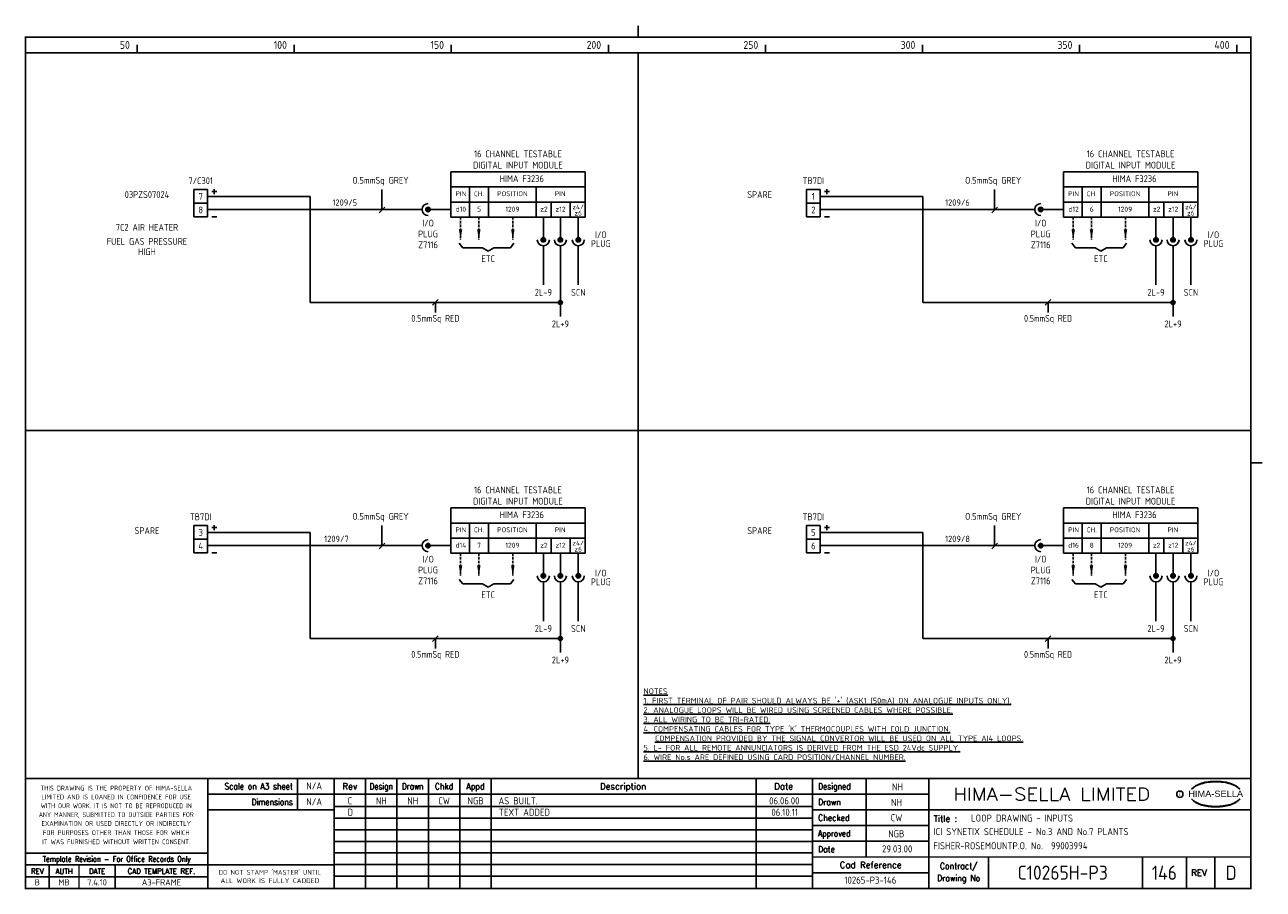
# Model space of a CAD drawing. Extents: x 14 to 408, y 0 to 275.
import ezdxf
from ezdxf.enums import TextEntityAlignment as Align

# ---------------------------------------------------------------- set-up
doc = ezdxf.new("R2010")
doc.units = 0
doc.header["$LTSCALE"] = 0.25
doc.header["$MEASUREMENT"] = 0
doc.linetypes.add('HIDDEN2', pattern=[4.7625, 3.175, -1.5875])
doc.layers.get('0').update_dxf_attribs({"color": 41, "linetype": 'CONTINUOUS'})
for name, color, linetype in [('00-DRG_FRAME', 12, 'CONTINUOUS'), ('01-DRAW', 7, 'CONTINUOUS'), ('051-TEXT', 2, 'CONTINUOUS'), ('117', 7, 'CONTINUOUS'), ('DIM', 3, 'CONTINUOUS')]:
    doc.layers.add(name, color=color, linetype=linetype)
doc.styles.add('ARIAL', font='arial.ttf', dxfattribs={"height": 2.5})
doc.styles.add('ISO', font='iso.shx')
doc.styles.add('ROMAND', font='ROMAND')

# ---------------------------------------------------------------- blocks, each defined once
blk = doc.blocks.new('A3-REVA')
at = {"layer": '051-TEXT', "style": 'ISO'}
for tag, p in [('DESIGNED', (292.01, 31.7)), ('A', (117.73, 27.28)), ('DES', (127.73, 27.28)), ('DRN', (137.73, 27.28)), ('CHKD', (147.73, 27.28)), ('APPD', (157.73, 27.28)), ('DATE', (256, 27.28)), ('DRAWN', (291.72, 26.77)), ('CHECKED', (291.72, 21.89)), ('APPD', (291.65, 16.79)), ('DATE', (291.92, 11.96))]:
    blk.add_attdef(tag, text='', height=2.25, dxfattribs=at).set_placement(p, align=Align.CENTER)
blk.add_attdef('DESCRIPTION', (165.03, 27.28), '', height=2.25, dxfattribs=at)
blk = doc.blocks.new('A3-REVB')
at = {"layer": '051-TEXT', "style": 'ISO'}
for tag, p in [('A', (124.85, -20.36)), ('DES', (134.85, -20.36)), ('DRN', (144.85, -20.36)), ('CHKD', (154.85, -20.36)), ('APPD', (164.85, -20.36)), ('DATE', (263.12, -20.36))]:
    blk.add_attdef(tag, text='', height=2.25, dxfattribs=at).set_placement(p, align=Align.CENTER)
blk.add_attdef('DESCRIPTION', (172.15, -20.36), '', height=2.25, dxfattribs=at)
blk = doc.blocks.new('A3-TITLE')
at = {"layer": '051-TEXT', "style": 'ISO'}
blk.add_attdef('TITLE_1', (315.46, 21.78), '', height=2.25, dxfattribs=at)
for tag, p in [('DRGNO', (376.96, 3.24)), ('REV.', (398.2, 3.24))]:
    blk.add_attdef(tag, text='', height=4.5, dxfattribs=at).set_placement(p, align=Align.CENTER)
blk = doc.blocks.new('A3-CONTRACT')
at = {"layer": '051-TEXT', "color": 41, "style": 'ISO'}
for tag, height, p in [('SCALE', 2.25, (106.71, 31.82)), ('DIMS', 2.25, (106.71, 26.8)), ('CAD-REF', 2.25, (283.73, 1.84)), ('CONTRACT', 4.5, (344.94, 3.1))]:
    blk.add_attdef(tag, text='', height=height, dxfattribs=at).set_placement(p, align=Align.CENTER)
for tag, p in [('TITLE_2', (303.86, 17.28)), ('TITLE_3', (303.79, 12.78))]:
    blk.add_attdef(tag, p, '', height=2.25, dxfattribs=at)
blk = doc.blocks.new('DOT')
for radius in [0.75, 0.65, 0.55, 0.45, 0.35, 0.25, 0.15, 0.05]:
    blk.add_circle((0, 0), radius)

msp = doc.modelspace()

# ---------------------------------------------------------------- linework, layer by layer
at = {"layer": '00-DRG_FRAME'}
for p, q in [((50, 266.5), (50, 269)), ((100, 266.5), (100, 269)), ((150, 266.5), (150, 269)), ((200, 266.5), (200, 269)), ((250, 266.5), (250, 269)), ((300, 266.5), (300, 269)), ((350, 266.5), (350, 269)), ((400, 266.5), (400, 269)), ((101.01, 35.5), (101.01, 25.5)), ((122.7, 35.5), (122.7, 0.5)), ((132.7, 0.5), (132.7, 35.5)), ((142.7, 0.5), (142.7, 35.5)), ((152.7, 35.5), (152.7, 0.5)), ((162.7, 35.5), (162.7, 0.5)), ((247, 35.5), (247, 0.5)), ((282, 35.5), (282, 10.5)), ((265, 30.5), (302, 30.5)), ((265, 26.59), (112.7, 26.59)), ((302, 25.5), (265, 25.5)), ((265, 22.89), (112.7, 22.89)), ((265, 20.5), (302, 20.5)), ((265, 19.19), (112.7, 19.19)), ((265, 15.49), (112.7, 15.49)), ((302, 15.5), (265, 15.5)), ((265, 11.79), (112.7, 11.79)), ((265, 8.09), (112.7, 8.09)), ((321, 10.5), (321, 0.5)), ((370, 10.5), (370, 0.5)), ((384, 0.5), (384, 10.5)), ((393, 10.5), (393, 0.5)), ((72.5, 4.25), (14.5, 4.25)), ((265, 4.39), (112.7, 4.39)), ((302, 5.5), (265, 5.5))]:
    msp.add_line(p, q, dxfattribs=at)
at = {"layer": '00-DRG_FRAME', "const_width": 0.5}
for points in [[(209.5, 271.5), (209.5, 275.18)], [(209.5, 271.5), (209.5, 275.18)], [(14.5, 266.5), (404.5, 266.5)], [(209.5, 35.5), (209.5, 266.5)], [(14.5, 146.31), (404.5, 146.31)], [(404.5, 136), (408.18, 136)], [(404.5, 35.5), (14.5, 35.5)], [(72.5, 0.5), (72.5, 35.5)], [(112.7, 0.5), (112.7, 35.5)], [(265, 35.5), (265, 0.5)], [(302, 0.5), (302, 35.5)], [(265, 30.5), (72.5, 30.5)], [(112.7, 25.5), (72.5, 25.5)], [(404.5, 25.5), (302, 25.5)], [(14.5, 11.75), (72.5, 11.75)], [(14.5, 8), (72.5, 8)], [(22, 0.5), (22, 8)], [(31.5, 0.5), (31.5, 8)], [(43, 0.5), (43, 8)], [(112.7, 8), (72.5, 8)], [(265, 10.5), (404.5, 10.5)]]:
    msp.add_lwpolyline(points, dxfattribs=at)
msp.add_lwpolyline([(14.5, 0.5), (404.5, 0.5), (404.5, 271.5), (14.5, 271.5)], close=True, dxfattribs=at)
at = {"layer": '00-DRG_FRAME', "color": 3}
msp.add_circle((381.88, 30.5), 1, dxfattribs=at)
for centre, radius, start, end in [((390.6, 26.83), 7.24, 106.0532, 133.5024), ((390.88, 27.01), 7.3, 130.419, 136.057), ((390.11, 28.1), 5.98, 122.244, 131.6154), ((389.75, 28.78), 5.21, 111.8206, 122.8668), ((391.78, 24.7), 9.76, 107.5931, 113.9452), ((393.1, 18.5), 15.94, 89.2698, 106.3911), ((392.1, 23.52), 10.99, 96.0146, 107.3203), ((393.29, 16.31), 18.28, 92.8917, 97.3734), ((393.24, 18.86), 15.73, 89.7805, 93.1738), ((393.36, 18.86), 15.73, 86.8262, 90.2195), ((393.51, 18.5), 15.94, 73.6089, 90.7302), ((393.31, 16.31), 18.28, 82.6266, 87.1083), ((394.51, 23.52), 10.99, 72.6797, 83.9854), ((394.83, 24.7), 9.76, 66.0548, 72.4069), ((396, 26.83), 7.24, 46.4976, 73.9468), ((396.85, 28.78), 5.21, 57.1332, 68.1794), ((396.49, 28.1), 5.98, 48.3846, 57.756), ((395.73, 27.01), 7.3, 43.943, 49.581), ((390.88, 34.04), 7.3, 223.943, 229.581), ((390.6, 34.23), 7.24, 226.4976, 253.9468), ((390.11, 32.96), 5.98, 228.3846, 237.756), ((389.75, 32.28), 5.21, 237.1332, 248.1794), ((396, 34.23), 7.24, 286.0532, 313.5024), ((396.85, 32.28), 5.21, 291.8206, 302.8668), ((396.49, 32.96), 5.98, 302.244, 311.6154), ((395.73, 34.04), 7.3, 310.419, 316.057), ((391.78, 36.36), 9.76, 246.0548, 252.4069), ((393.1, 42.56), 15.94, 253.6089, 270.7302), ((392.1, 37.54), 10.99, 252.6797, 263.9854), ((393.29, 44.75), 18.28, 262.6266, 267.1083), ((393.24, 42.19), 15.73, 266.8262, 270.2195), ((393.51, 42.56), 15.94, 269.2698, 286.3911), ((393.36, 42.19), 15.73, 269.7805, 273.1738), ((393.31, 44.75), 18.28, 272.8917, 277.3734), ((394.51, 37.54), 10.99, 276.0146, 287.3203), ((394.83, 36.36), 9.76, 287.5931, 293.9452)]:
    msp.add_arc(centre, radius, start, end, dxfattribs=at)
at = {"layer": '01-DRAW'}
for p, q in [((68.09, 222.97), (68.09, 214.33)), ((72.41, 222.97), (68.09, 222.97)), ((72.41, 214.33), (72.41, 222.97)), ((72.41, 220.81), (105.13, 220.81)), ((75.35, 222.33), (73.79, 222.33)), ((74.57, 223.1), (74.57, 221.55)), ((105.13, 187.04), (105.13, 220.81)), ((267.41, 222.97), (263.09, 222.97)), ((263.09, 222.97), (263.09, 214.33)), ((267.41, 214.33), (267.41, 222.97)), ((267.41, 220.81), (300.13, 220.81)), ((270.35, 222.33), (268.79, 222.33)), ((269.57, 223.1), (269.57, 221.55)), ((300.13, 187.04), (300.13, 220.81)), ((72.41, 218.65), (68.09, 218.65)), ((267.41, 218.65), (263.09, 218.65)), ((72.41, 214.33), (68.09, 214.33)), ((72.41, 214.33), (68.09, 214.33)), ((140.69, 216.6), (72.41, 216.6)), ((75.35, 214.33), (73.79, 214.33)), ((267.41, 214.33), (263.09, 214.33)), ((267.41, 214.33), (263.09, 214.33)), ((335.69, 216.6), (267.41, 216.6)), ((270.35, 214.33), (268.79, 214.33)), ((105.13, 187.04), (184.73, 187.04)), ((300.13, 187.04), (379.73, 187.04)), ((68.09, 116), (68.09, 107.36)), ((72.41, 116), (68.09, 116)), ((72.41, 107.36), (72.41, 116)), ((75.35, 115.35), (73.79, 115.35)), ((74.57, 116.12), (74.57, 114.57)), ((263.09, 116), (263.09, 107.36)), ((267.41, 116), (263.09, 116)), ((267.41, 107.36), (267.41, 116)), ((270.35, 115.35), (268.79, 115.35)), ((269.57, 116.12), (269.57, 114.57)), ((72.41, 111.68), (68.09, 111.68)), ((72.41, 113.84), (105.13, 113.84)), ((105.13, 80.06), (105.13, 113.84)), ((267.41, 111.68), (263.09, 111.68)), ((267.41, 113.84), (300.13, 113.84)), ((300.13, 80.06), (300.13, 113.84)), ((72.41, 107.36), (68.09, 107.36)), ((72.41, 107.36), (68.09, 107.36)), ((140.69, 109.62), (72.41, 109.62)), ((75.35, 107.36), (73.79, 107.36)), ((267.41, 107.36), (263.09, 107.36)), ((267.41, 107.36), (263.09, 107.36)), ((335.69, 109.62), (267.41, 109.62)), ((270.35, 107.36), (268.79, 107.36)), ((105.13, 80.06), (184.73, 80.06)), ((300.13, 80.06), (379.73, 80.06))]:
    msp.add_line(p, q, dxfattribs=at)
at = {"layer": '117'}
for p, q in [((149.81, 228.6), (149.81, 214.2)), ((192.61, 228.6), (149.81, 228.6)), ((192.61, 228.6), (192.61, 214.2)), ((387.61, 228.6), (344.81, 228.6)), ((344.81, 228.6), (344.81, 214.2)), ((387.61, 228.6), (387.61, 214.2)), ((192.61, 223.8), (149.81, 223.8)), ((155.81, 223.8), (155.81, 214.2)), ((161.81, 223.8), (161.81, 214.2)), ((177.01, 223.8), (177.01, 214.2)), ((387.61, 223.8), (344.81, 223.8)), ((350.81, 223.8), (350.81, 214.2)), ((356.81, 223.8), (356.81, 214.2)), ((372.01, 223.8), (372.01, 214.2)), ((192.61, 219), (149.81, 219)), ((181.81, 219), (181.81, 214.2)), ((187.81, 219), (187.81, 214.2)), ((387.61, 219), (344.81, 219)), ((376.81, 219), (376.81, 214.2)), ((382.81, 219), (382.81, 214.2)), ((149.81, 216.6), (142.61, 216.6)), ((192.61, 214.2), (149.81, 214.2)), ((179.3, 214.2), (179.3, 207)), ((184.73, 214.2), (184.73, 207)), ((190.42, 214.2), (190.42, 207)), ((344.81, 216.6), (337.61, 216.6)), ((387.61, 214.2), (344.81, 214.2)), ((374.3, 214.2), (374.3, 207)), ((379.73, 214.2), (379.73, 207)), ((385.42, 214.2), (385.42, 207)), ((152.55, 205.86), (153.63, 204.42)), ((169.95, 205.86), (168.87, 204.42)), ((179.3, 205.08), (179.3, 192.6)), ((184.73, 205.08), (184.73, 182.59)), ((190.42, 205.08), (190.42, 192.6)), ((347.55, 205.86), (348.63, 204.42)), ((364.95, 205.86), (363.87, 204.42)), ((374.3, 205.08), (374.3, 192.6)), ((379.73, 205.08), (379.73, 182.59)), ((385.42, 205.08), (385.42, 192.6)), ((153.63, 204.42), (159.95, 204.42)), ((159.95, 204.42), (161.75, 203.34)), ((163.55, 204.42), (161.75, 203.34)), ((168.87, 204.42), (163.55, 204.42)), ((348.63, 204.42), (354.95, 204.42)), ((354.95, 204.42), (356.75, 203.34)), ((358.55, 204.42), (356.75, 203.34)), ((363.87, 204.42), (358.55, 204.42)), ((192.61, 121.62), (149.81, 121.62)), ((149.81, 121.62), (149.81, 107.22)), ((192.61, 121.62), (192.61, 107.22)), ((344.81, 121.62), (344.81, 107.22)), ((387.61, 121.62), (344.81, 121.62)), ((387.61, 121.62), (387.61, 107.22)), ((192.61, 116.82), (149.81, 116.82)), ((155.81, 116.82), (155.81, 107.22)), ((161.81, 116.82), (161.81, 107.22)), ((177.01, 116.82), (177.01, 107.22)), ((387.61, 116.82), (344.81, 116.82)), ((350.81, 116.82), (350.81, 107.22)), ((356.81, 116.82), (356.81, 107.22)), ((372.01, 116.82), (372.01, 107.22)), ((192.61, 112.02), (149.81, 112.02)), ((181.81, 112.02), (181.81, 107.22)), ((187.81, 112.02), (187.81, 107.22)), ((387.61, 112.02), (344.81, 112.02)), ((376.81, 112.02), (376.81, 107.22)), ((382.81, 112.02), (382.81, 107.22)), ((149.81, 109.62), (142.61, 109.62)), ((192.61, 107.22), (149.81, 107.22)), ((179.3, 107.22), (179.3, 100.02)), ((184.73, 107.22), (184.73, 100.02)), ((190.42, 107.22), (190.42, 100.02)), ((344.81, 109.62), (337.61, 109.62)), ((387.61, 107.22), (344.81, 107.22)), ((374.3, 107.22), (374.3, 100.02)), ((379.73, 107.22), (379.73, 100.02)), ((385.42, 107.22), (385.42, 100.02)), ((152.55, 98.88), (153.63, 97.44)), ((169.95, 98.88), (168.87, 97.44)), ((347.55, 98.88), (348.63, 97.44)), ((364.95, 98.88), (363.87, 97.44)), ((153.63, 97.44), (159.95, 97.44)), ((159.95, 97.44), (161.75, 96.36)), ((163.55, 97.44), (161.75, 96.36)), ((168.87, 97.44), (163.55, 97.44)), ((179.3, 98.1), (179.3, 85.62)), ((184.73, 98.1), (184.73, 75.61)), ((190.42, 98.1), (190.42, 85.62)), ((348.63, 97.44), (354.95, 97.44)), ((354.95, 97.44), (356.75, 96.36)), ((358.55, 97.44), (356.75, 96.36)), ((363.87, 97.44), (358.55, 97.44)), ((374.3, 98.1), (374.3, 85.62)), ((379.73, 98.1), (379.73, 75.61)), ((385.42, 98.1), (385.42, 85.62))]:
    msp.add_line(p, q, dxfattribs=at)
at = {"layer": '117', "linetype": 'HIDDEN2'}
for p, q in [((152.95, 214.2), (152.95, 207)), ((158.77, 214.2), (158.77, 207)), ((169.59, 214.2), (169.59, 207)), ((347.95, 214.2), (347.95, 207)), ((353.77, 214.2), (353.77, 207)), ((364.59, 214.2), (364.59, 207)), ((152.95, 107.22), (152.95, 100.02)), ((158.77, 107.22), (158.77, 100.02)), ((169.59, 107.22), (169.59, 100.02)), ((347.95, 107.22), (347.95, 100.02)), ((353.77, 107.22), (353.77, 100.02)), ((364.59, 107.22), (364.59, 100.02))]:
    msp.add_line(p, q, dxfattribs=at)
at = {"layer": '117'}
for centre, radius in [((142.61, 216.6), 0.72), ((142.61, 216.6), 0.624), ((142.61, 216.6), 0.528), ((142.61, 216.6), 0.432), ((142.61, 216.6), 0.336), ((142.61, 216.6), 0.24), ((337.61, 216.6), 0.72), ((337.61, 216.6), 0.624), ((337.61, 216.6), 0.528), ((337.61, 216.6), 0.432), ((337.61, 216.6), 0.336), ((337.61, 216.6), 0.24), ((142.61, 216.6), 0.144), ((142.61, 216.6), 0.048), ((337.61, 216.6), 0.144), ((337.61, 216.6), 0.048), ((179.3, 207), 0.72), ((179.3, 207), 0.624), ((179.3, 207), 0.528), ((179.3, 207), 0.432), ((179.3, 207), 0.336), ((179.3, 207), 0.24), ((179.3, 207), 0.144), ((179.3, 207), 0.048), ((184.73, 207), 0.72), ((184.73, 207), 0.624), ((184.73, 207), 0.528), ((184.73, 207), 0.432), ((184.73, 207), 0.336), ((184.73, 207), 0.24), ((184.73, 207), 0.144), ((184.73, 207), 0.048), ((190.42, 207), 0.72), ((190.42, 207), 0.624), ((190.42, 207), 0.528), ((190.42, 207), 0.432), ((190.42, 207), 0.336), ((190.42, 207), 0.24), ((190.42, 207), 0.144), ((190.42, 207), 0.048), ((374.3, 207), 0.72), ((374.3, 207), 0.624), ((374.3, 207), 0.528), ((374.3, 207), 0.432), ((374.3, 207), 0.336), ((374.3, 207), 0.24), ((374.3, 207), 0.144), ((374.3, 207), 0.048), ((379.73, 207), 0.72), ((379.73, 207), 0.624), ((379.73, 207), 0.528), ((379.73, 207), 0.432), ((379.73, 207), 0.336), ((379.73, 207), 0.24), ((379.73, 207), 0.144), ((379.73, 207), 0.048), ((385.42, 207), 0.72), ((385.42, 207), 0.624), ((385.42, 207), 0.528), ((385.42, 207), 0.432), ((385.42, 207), 0.336), ((385.42, 207), 0.24), ((385.42, 207), 0.144), ((385.42, 207), 0.048), ((142.61, 109.62), 0.72), ((142.61, 109.62), 0.624), ((142.61, 109.62), 0.528), ((142.61, 109.62), 0.432), ((142.61, 109.62), 0.336), ((142.61, 109.62), 0.24), ((142.61, 109.62), 0.144), ((142.61, 109.62), 0.048), ((337.61, 109.62), 0.72), ((337.61, 109.62), 0.624), ((337.61, 109.62), 0.528), ((337.61, 109.62), 0.432), ((337.61, 109.62), 0.336), ((337.61, 109.62), 0.24), ((337.61, 109.62), 0.144), ((337.61, 109.62), 0.048), ((179.3, 100.02), 0.72), ((179.3, 100.02), 0.624), ((179.3, 100.02), 0.528), ((179.3, 100.02), 0.432), ((179.3, 100.02), 0.336), ((179.3, 100.02), 0.24), ((179.3, 100.02), 0.144), ((179.3, 100.02), 0.048), ((184.73, 100.02), 0.72), ((184.73, 100.02), 0.624), ((184.73, 100.02), 0.528), ((184.73, 100.02), 0.432), ((184.73, 100.02), 0.336), ((184.73, 100.02), 0.24), ((184.73, 100.02), 0.144), ((184.73, 100.02), 0.048), ((190.42, 100.02), 0.72), ((190.42, 100.02), 0.624), ((190.42, 100.02), 0.528), ((190.42, 100.02), 0.432), ((190.42, 100.02), 0.336), ((190.42, 100.02), 0.24), ((190.42, 100.02), 0.144), ((190.42, 100.02), 0.048), ((374.3, 100.02), 0.72), ((374.3, 100.02), 0.624), ((374.3, 100.02), 0.528), ((374.3, 100.02), 0.432), ((374.3, 100.02), 0.336), ((374.3, 100.02), 0.24), ((374.3, 100.02), 0.144), ((374.3, 100.02), 0.048), ((379.73, 100.02), 0.72), ((379.73, 100.02), 0.624), ((379.73, 100.02), 0.528), ((379.73, 100.02), 0.432), ((379.73, 100.02), 0.336), ((379.73, 100.02), 0.24), ((379.73, 100.02), 0.144), ((379.73, 100.02), 0.048), ((385.42, 100.02), 0.72), ((385.42, 100.02), 0.624), ((385.42, 100.02), 0.528), ((385.42, 100.02), 0.432), ((385.42, 100.02), 0.336), ((385.42, 100.02), 0.24), ((385.42, 100.02), 0.144), ((385.42, 100.02), 0.048)]:
    msp.add_circle(centre, radius, dxfattribs=at)
for centre, start, end in [((142.61, 216.6), 90, 270), ((337.61, 216.6), 90, 270), ((179.3, 207), 180, 0), ((184.73, 207), 180, 0), ((190.42, 207), 180, 0), ((374.3, 207), 180, 0), ((379.73, 207), 180, 0), ((385.42, 207), 180, 0), ((142.61, 109.62), 90, 270), ((337.61, 109.62), 90, 270), ((179.3, 100.02), 180, 0), ((184.73, 100.02), 180, 0), ((190.42, 100.02), 180, 0), ((374.3, 100.02), 180, 0), ((379.73, 100.02), 180, 0), ((385.42, 100.02), 180, 0)]:
    msp.add_arc(centre, 1.92, start, end, dxfattribs=at)
for points in [[(153.51, 210.36), (152.39, 210.36), (152.95, 207)], [(159.33, 210.36), (158.21, 210.36), (158.77, 207)], [(170.15, 210.36), (169.03, 210.36), (169.59, 207)], [(348.51, 210.36), (347.39, 210.36), (347.95, 207)], [(354.33, 210.36), (353.21, 210.36), (353.77, 207)], [(365.15, 210.36), (364.03, 210.36), (364.59, 207)], [(153.51, 103.38), (152.39, 103.38), (152.95, 100.02)], [(159.33, 103.38), (158.21, 103.38), (158.77, 100.02)], [(170.15, 103.38), (169.03, 103.38), (169.59, 100.02)], [(348.51, 103.38), (347.39, 103.38), (347.95, 100.02)], [(354.33, 103.38), (353.21, 103.38), (353.77, 100.02)], [(365.15, 103.38), (364.03, 103.38), (364.59, 100.02)]]:
    msp.add_solid(points, dxfattribs=at)
at = {"layer": 'DIM'}
for p, q in [((127.95, 216.49), (127.95, 223.04)), ((322.95, 216.49), (322.95, 223.04)), ((127.05, 215.59), (128.85, 217.39)), ((322.05, 215.59), (323.85, 217.39)), ((144.03, 186.14), (145.83, 187.94)), ((144.93, 183.85), (144.93, 187.04)), ((339.03, 186.14), (340.83, 187.94)), ((339.93, 183.85), (339.93, 187.04)), ((127.95, 109.52), (127.95, 116.06)), ((322.95, 109.52), (322.95, 116.06)), ((127.05, 108.62), (128.85, 110.42)), ((322.05, 108.62), (323.85, 110.42)), ((144.03, 79.16), (145.83, 80.96)), ((144.93, 76.87), (144.93, 80.06)), ((339.03, 79.16), (340.83, 80.96)), ((339.93, 76.87), (339.93, 80.06))]:
    msp.add_line(p, q, dxfattribs=at)

# ---------------------------------------------------------------- block references
at = {"layer": '00-DRG_FRAME'}
for name, p, values in [('A3-CONTRACT', (-0.35, 0.19), {'TITLE_2': 'ICI SYNETIX SCHEDULE - No.3 AND No.7 PLANTS', 'TITLE_3': 'FISHER-ROSEMOUNTP.O. No.  99003994', 'CAD-REF': '10265-P3-146', 'CONTRACT': 'C10265H-P3', 'SCALE': 'N/A', 'DIMS': 'N/A'}), ('A3-REVB', (-7, 43.98), {'A': 'D', 'DESCRIPTION': 'TEXT ADDED', 'DATE': '06.10.11'}), ('A3-TITLE', (0, 0), {'TITLE_1': 'LOOP DRAWING - INPUTS', 'DRGNO': '146', 'REV.': 'D'})]:
    msp.add_blockref(name, p, dxfattribs=at).add_auto_attribs(values)
ref = msp.add_blockref('A3-REVA', (0, 0), dxfattribs=at)
ref.add_attrib('A', 'C', dxfattribs={"layer": '051-TEXT', "height": 2.25, "style": 'ISO'}).set_placement((117.73, 27.28), align=Align.CENTER)
ref.add_attrib('DES', 'NH', dxfattribs={"layer": '051-TEXT', "height": 2.25, "style": 'ISO'}).set_placement((127.73, 27.28), align=Align.CENTER)
ref.add_attrib('DRN', 'NH', dxfattribs={"layer": '051-TEXT', "height": 2.25, "style": 'ISO'}).set_placement((137.73, 27.28), align=Align.CENTER)
ref.add_attrib('CHKD', 'CW', dxfattribs={"layer": '051-TEXT', "height": 2.25, "style": 'ISO'}).set_placement((147.73, 27.28), align=Align.CENTER)
ref.add_attrib('APPD', 'NGB', dxfattribs={"layer": '051-TEXT', "height": 2.25, "style": 'ISO'}).set_placement((157.73, 27.28), align=Align.CENTER)
ref.add_attrib('DESCRIPTION', 'AS BUILT.', (165.03, 27.28), dxfattribs={"layer": '051-TEXT', "height": 2.25, "style": 'ISO'})
ref.add_attrib('DATE', '06.06.00', dxfattribs={"layer": '051-TEXT', "height": 2.25, "style": 'ISO'}).set_placement((256, 27.28), align=Align.CENTER)
ref.add_attrib('DESIGNED', 'NH', dxfattribs={"layer": '051-TEXT', "height": 2.25, "style": 'ISO'}).set_placement((292.01, 31.7), align=Align.CENTER)
ref.add_attrib('DRAWN', 'NH', dxfattribs={"layer": '051-TEXT', "height": 2.25, "style": 'ISO'}).set_placement((291.72, 26.77), align=Align.CENTER)
ref.add_attrib('CHECKED', 'CW', dxfattribs={"layer": '051-TEXT', "height": 2.25, "style": 'ISO'}).set_placement((291.72, 21.89), align=Align.CENTER)
ref.add_attrib('APPD', 'NGB', dxfattribs={"layer": '051-TEXT', "height": 2.25, "style": 'ISO'}).set_placement((291.65, 16.79), align=Align.CENTER)
ref.add_attrib('DATE', '29.03.00', dxfattribs={"layer": '051-TEXT', "height": 2.25, "style": 'ISO'}).set_placement((291.92, 11.96), align=Align.CENTER)
at = {"layer": '01-DRAW', "xscale": 0.8639999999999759, "yscale": 0.8639999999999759, "zscale": 0.8639999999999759}
for p in [(184.73, 187.04), (379.73, 187.04), (184.73, 80.06), (379.73, 80.06)]:
    msp.add_blockref('DOT', p, dxfattribs=at)

# ---------------------------------------------------------------- texts
at = {"layer": '00-DRG_FRAME', "style": 'ISO'}
for s, p in [('50', (47.69, 267.75)), ('100', (97.69, 267.75)), ('150', (147.69, 267.75)), ('200', (197.69, 267.75)), ('250', (247.69, 267.75)), ('300', (297.69, 267.75)), ('350', (347.69, 267.75)), ('400', (397.69, 267.75))]:
    msp.add_text(s, height=2.5, dxfattribs=at).set_placement(p, align=Align.RIGHT)
at = {"layer": '00-DRG_FRAME', "color": 3, "style": 'ISO'}
for s, width, p in [('THIS DRAWING IS THE PROPERTY OF HIMA-SELLA', 0.9, (43.36, 32.44)), ("DO NOT STAMP 'MASTER' UNTIL", 0.95, (92.25, 5.79))]:
    msp.add_text(s, height=1.53, dxfattribs=dict(at, width=width)).set_placement(p, align=Align.MIDDLE)
at = {"layer": '00-DRG_FRAME', "color": 4, "style": 'ROMAND', "width": 0.87}
for s, p in [('Scale on A3 sheet', (99.54, 32)), ('Dimensions', (99.54, 27.01))]:
    msp.add_text(s, height=2, dxfattribs=at).set_placement(p, align=Align.RIGHT)
at = {"layer": '00-DRG_FRAME', "color": 4, "style": 'ROMAND'}
for s, p in [('Rev', (117.7, 32)), ('Description', (204.69, 32)), ('Date', (255.79, 32))]:
    msp.add_text(s, height=2, dxfattribs=at).set_placement(p, align=Align.CENTER)
for s, width, p in [('Design', 0.85, (127.7, 32)), ('Drawn', 0.85, (137.7, 32)), ('Chkd', 0.9, (147.7, 32)), ('Appd', 0.9, (157.7, 32))]:
    msp.add_text(s, height=2, dxfattribs=dict(at, width=width)).set_placement(p, align=Align.CENTER)
for s, width, p in [('Designed', 0.87, (266.75, 32)), ('Drawn', 0.9, (266.75, 27)), ('Checked', 0.9, (266.75, 22)), ('Approved', 0.85, (266.75, 17)), ('Date', 0.9, (266.75, 12))]:
    msp.add_text(s, height=2, dxfattribs=dict(at, width=width)).set_placement(p)
at = {"layer": '00-DRG_FRAME', "style": 'ROMAND', "width": 1.15}
msp.add_text('HIMA-SELLA LIMITED', height=4, dxfattribs=at).set_placement((341.1, 30.5), align=Align.MIDDLE)
at = {"layer": '00-DRG_FRAME', "style": 'ARIAL', "width": 1.05}
msp.add_text('HIMA-SELLA', height=2, dxfattribs=at).set_placement((393.3, 29.63), align=Align.CENTER)
at = {"layer": '00-DRG_FRAME', "color": 3, "style": 'ISO'}
for s, width, p in [('LIMITED AND IS LOANED IN CONFIDENCE FOR USE', 0.9, (43.36, 29.62)), ('WITH OUR WORK. IT IS NOT TO BE REPRODUCED IN', 0.87, (43.36, 26.81)), ('ANY MANNER, SUBMITTED TO OUTSIDE PARTIES FOR', 0.87, (43.36, 23.99)), ('EXAMINATION OR USED DIRECTLY OR INDIRECTLY', 0.9, (43.36, 21.18)), ('IT WAS FURNISHED WITHOUT WRITTEN CONSENT.', 0.9, (43.36, 15.35)), ('FOR PURPOSES OTHER THAN THOSE FOR WHICH', 0.9, (43.36, 18.27))]:
    msp.add_text(s, height=1.53, dxfattribs=dict(at, width=width)).set_placement(p, align=Align.MIDDLE_CENTER)
at = {"layer": '00-DRG_FRAME', "color": 3, "style": 'ISO', "width": 0.9}
msp.add_text('C', height=1, dxfattribs=at).set_placement((381.84, 30), align=Align.CENTER)
at = {"layer": '00-DRG_FRAME', "color": 4, "style": 'ROMAND'}
msp.add_text('Title :', height=2, dxfattribs=at).set_placement((303.5, 21.75))
for s, height, width, p in [('Template Revision - For Office Records Only', 1.8, 0.85, (43.5, 9.62)), ('Contract/', 2, 0.9, (311.5, 7.5)), ('REV', 1.8, 0.9, (18.25, 6)), ('AUTH', 1.8, 0.9, (26.75, 6)), ('DATE', 1.8, 0.9, (37.25, 6)), ('CAD TEMPLATE REF.', 1.8, 0.9, (57.75, 6)), ('Drawing No', 2, 0.9, (311.5, 3.5))]:
    msp.add_text(s, height=height, dxfattribs=dict(at, width=width)).set_placement(p, align=Align.MIDDLE)
for s, p in [('Cad Reference', (283.5, 8)), ('REV', (388, 5.5))]:
    msp.add_text(s, height=2, dxfattribs=at).set_placement(p, align=Align.MIDDLE)
at = {"layer": '00-DRG_FRAME', "color": 41, "style": 'ISO'}
for s, p in [('B', (18.25, 1.45)), ('MB', (26.75, 1.45)), ('7.4.10', (37.25, 1.45)), ('A3-FRAME', (57.75, 1.45))]:
    msp.add_text(s, height=2, dxfattribs=at).set_placement(p, align=Align.CENTER)
at = {"layer": '00-DRG_FRAME', "color": 3, "style": 'ISO'}
msp.add_text('ALL WORK IS FULLY CADDED', height=1.53, dxfattribs=at).set_placement((92.25, 2.98), align=Align.MIDDLE_CENTER)
at = {"layer": '01-DRAW', "style": 'ISO'}
for s, height, p in [('16 CHANNEL TESTABLE', 2.16, (171.21, 233.26)), ('16 CHANNEL TESTABLE', 2.16, (366.21, 233.26)), ('DIGITAL INPUT MODULE', 2.16, (171.21, 229.66)), ('DIGITAL INPUT MODULE', 2.16, (366.21, 229.66)), ('7/C301', 2.16, (70.25, 224.7)), ('O.5mmSq GREY', 2.16, (127.5, 224.84)), ('HIMA F3236', 2.16, (172.46, 225.36)), ('TB7DI', 2.16, (265.25, 224.7)), ('O.5mmSq GREY', 2.16, (322.5, 224.84)), ('HIMA F3236', 2.16, (367.46, 225.36)), ('03PZS07024', 2.16, (53.14, 220.31)), ('7', 2.16, (70.25, 219.73)), ('PIN', 1.555, (153.06, 220.86)), ('CH.', 1.555, (158.85, 220.86)), ('POSITION', 1.555, (169.45, 220.86)), ('PIN', 1.555, (184.65, 220.86)), ('SPARE', 2.16, (248.14, 220.31)), ('1', 2.16, (265.25, 219.73)), ('PIN', 1.555, (348.06, 220.86)), ('CH.', 1.555, (353.85, 220.86)), ('POSITION', 1.555, (364.45, 220.86)), ('PIN', 1.555, (379.65, 220.86)), ('8', 2.16, (70.25, 215.41)), ('d10', 1.555, (153.06, 215.96)), ('5', 1.56, (158.85, 215.96)), ('1209', 1.555, (169.45, 215.96)), ('z2', 1.555, (179.51, 215.96)), ('z12', 1.555, (184.78, 215.96)), ('z4/', 1.54, (190.39, 216.69)), ('2', 2.16, (265.25, 215.41)), ('d12', 1.555, (348.06, 215.96)), ('6', 1.56, (353.85, 215.96)), ('1209', 1.555, (364.45, 215.96)), ('z2', 1.555, (374.51, 215.96)), ('z12', 1.555, (379.78, 215.96)), ('z4/', 1.54, (385.39, 216.69)), ('I/O', 2.16, (142.61, 211.22)), ('z6', 1.54, (190.39, 214.7)), ('I/O', 2.16, (337.61, 211.22)), ('z6', 1.54, (385.39, 214.7)), ('7C2 AIR HEATER', 2.16, (53.14, 209.86)), ('PLUG', 2.16, (142.61, 207.77)), ('I/O', 2.16, (197.59, 207.49)), ('PLUG', 2.16, (337.61, 207.77)), ('I/O', 2.16, (392.59, 207.49)), ('FUEL GAS PRESSURE', 2.16, (53.14, 205.37)), ('Z7116', 2.16, (142.61, 204.31)), ('PLUG', 2.16, (197.59, 204.7)), ('Z7116', 2.16, (337.61, 204.31)), ('PLUG', 2.16, (392.59, 204.7)), ('HIGH', 2.16, (53.14, 202.09)), ('ETC', 2.16, (161.75, 199.88)), ('ETC', 2.16, (356.75, 199.88)), ('2L-9', 2.16, (179.3, 189.14)), ('SCN', 2.16, (190.42, 189.14)), ('2L-9', 2.16, (374.3, 189.14)), ('SCN', 2.16, (385.42, 189.14)), ('2L+9', 2.16, (184.73, 179.14)), ('2L+9', 2.16, (379.73, 179.14)), ('16 CHANNEL TESTABLE', 2.16, (171.21, 126.29)), ('16 CHANNEL TESTABLE', 2.16, (366.21, 126.29)), ('DIGITAL INPUT MODULE', 2.16, (171.21, 122.69)), ('DIGITAL INPUT MODULE', 2.16, (366.21, 122.69)), ('TB7DI', 2.16, (70.25, 117.72)), ('O.5mmSq GREY', 2.16, (127.5, 117.86)), ('HIMA F3236', 2.16, (172.46, 118.38)), ('TB7DI', 2.16, (265.25, 117.72)), ('O.5mmSq GREY', 2.16, (322.5, 117.86)), ('HIMA F3236', 2.16, (367.46, 118.38)), ('SPARE', 2.16, (53.14, 113.33)), ('3', 2.16, (70.25, 112.76)), ('PIN', 1.555, (153.06, 113.88)), ('CH.', 1.555, (158.85, 113.88)), ('POSITION', 1.555, (169.45, 113.88)), ('PIN', 1.555, (184.65, 113.88)), ('SPARE', 2.16, (248.14, 113.33)), ('5', 2.16, (265.25, 112.76)), ('PIN', 1.555, (348.06, 113.88)), ('CH.', 1.555, (353.85, 113.88)), ('POSITION', 1.555, (364.45, 113.88)), ('PIN', 1.555, (379.65, 113.88)), ('4', 2.16, (70.25, 108.44)), ('d14', 1.555, (153.06, 108.98)), ('7', 1.56, (158.85, 108.98)), ('1209', 1.555, (169.45, 108.98)), ('z2', 1.555, (179.51, 108.98)), ('z12', 1.555, (184.78, 108.98)), ('z4/', 1.54, (190.39, 109.71)), ('6', 2.16, (265.25, 108.44)), ('d16', 1.555, (348.06, 108.98)), ('8', 1.56, (353.85, 108.98)), ('1209', 1.555, (364.45, 108.98)), ('z2', 1.555, (374.51, 108.98)), ('z12', 1.555, (379.78, 108.98)), ('z4/', 1.54, (385.39, 109.71)), ('I/O', 2.16, (142.61, 104.24)), ('z6', 1.54, (190.39, 107.72)), ('I/O', 2.16, (337.61, 104.24)), ('z6', 1.54, (385.39, 107.72)), ('PLUG', 2.16, (142.61, 100.79)), ('PLUG', 2.16, (337.61, 100.79)), ('Z7116', 2.16, (142.61, 97.33)), ('PLUG', 2.16, (197.59, 97.02)), ('I/O', 2.16, (197.59, 99.81)), ('Z7116', 2.16, (337.61, 97.33)), ('PLUG', 2.16, (392.59, 97.02)), ('I/O', 2.16, (392.59, 99.81)), ('ETC', 2.16, (161.75, 92.9)), ('ETC', 2.16, (356.75, 92.9)), ('2L-9', 2.16, (179.3, 82.16)), ('SCN', 2.16, (190.42, 82.16)), ('2L-9', 2.16, (374.3, 82.16)), ('SCN', 2.16, (385.42, 82.16)), ('2L+9', 2.16, (184.73, 72.16)), ('2L+9', 2.16, (379.73, 72.16))]:
    msp.add_text(s, height=height, dxfattribs=at).set_placement(p, align=Align.CENTER)
at = {"layer": '01-DRAW', "style": 'ISO', "width": 0.85}
for p in [(144.93, 180.91), (339.93, 180.91), (144.93, 73.93), (339.93, 73.93)]:
    msp.add_text('0.5mmSq RED', height=2.16, dxfattribs=at).set_placement(p, align=Align.CENTER)
at = {"layer": '01-DRAW', "insert": (211.18, 64.18), "char_height": 1.8, "width": 133.8261, "attachment_point": 1, "style": 'ISO'}
msp.add_mtext("{\\Fiso.shx;\\LNOTES\\P1. FIRST TERMINAL OF PAIR SHOULD ALWAYS BE '+' (ASK1 (50mA) ON ANALOGUE INPUTS ONLY).\\P2. ANALOGUE LOOPS WILL BE WIRED USING SCREENED CABLES WHERE POSSIBLE.\\P3. ALL WIRING TO BE TRI-RATED.\\P4. COMPENSATING CABLES FOR TYPE 'K' THERMOCOUPLES WITH COLD JUNCTION.\\P   COMPENSATION PROVIDED BY THE SIGNAL CONVERTOR WILL BE USED ON ALL TYPE AI4 LOOPS.\\P5. L- FOR ALL REMOTE ANNUNCIATORS IS DERIVED FROM THE ESD 24Vdc SUPPLY.\\P6. WIRE No.s ARE DEFINED USING CARD POSITION/CHANNEL NUMBER.}", dxfattribs=at)
at = {"layer": 'DIM', "style": 'ISO'}
for s, p in [('1209/5', (112.14, 217.83)), ('1209/6', (307.14, 217.83)), ('1209/7', (109.54, 110.77)), ('1209/8', (307.14, 110.77))]:
    msp.add_text(s, height=2, dxfattribs=at).set_placement(p)

doc.saveas('drawing.dxf')
